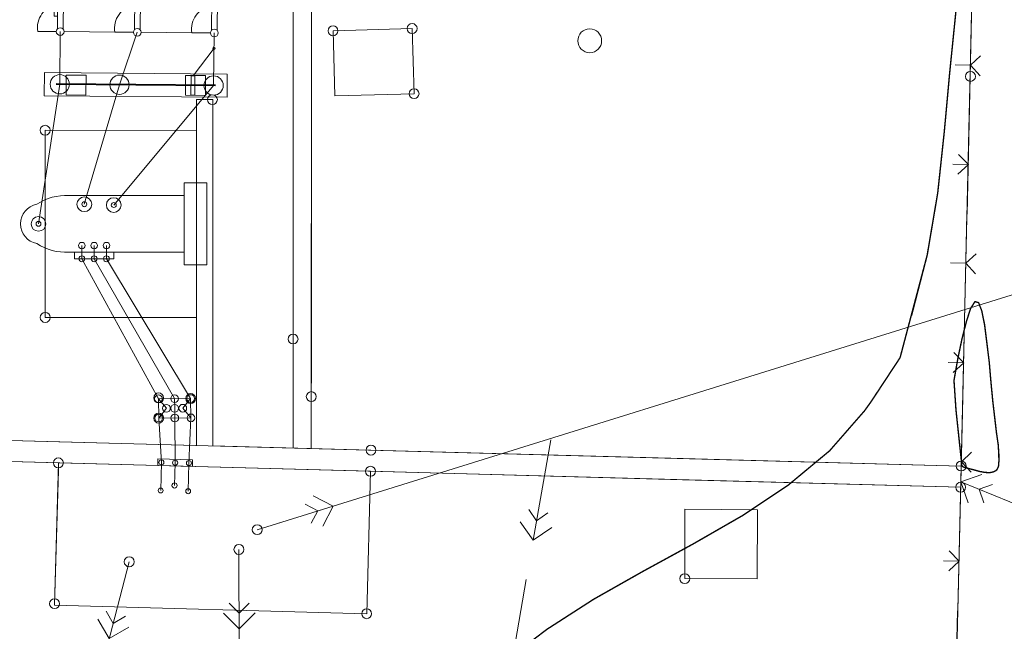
# Model space of a CAD drawing. Header units: millimetres. Extents: x 0 to 420, y 0 to 297.
# Tile 3 of 12: x 102 to 230, y 66 to 146. Entities that reach past the tile are written whole.
import ezdxf

# ---------------------------------------------------------------- set-up
doc = ezdxf.new("R2010")
doc.units = ezdxf.units.MM
for name, pattern in [('K5LT32769', [0]), ('K5LT32770', [0]), ('K5LT32771', [0]), ('K5LT32772', [0]), ('K5LT32774', [0]), ('K5LT_THIN', [0])]:
    doc.linetypes.add(name, pattern=pattern)
for name, color, linetype, true_color in [('лотки', 1, 'Continuous', 0xff0000), ('ошиновка', 2, 'Continuous', 0xffff00), ('Топосъемка', 7, 'Continuous', 0x7f7f7f)]:
    doc.layers.add(name, color=color, linetype=linetype, true_color=true_color)

# ---------------------------------------------------------------- blocks, each defined once
blk = doc.blocks.new('U7')
at = {"color": 4, "linetype": 'K5LT_THIN', "lineweight": 9, "true_color": 0x00ffff}
for p, q in [((105.23, 135.73), (105.25, 138.73)), ((105.25, 138.73), (128.98, 138.53)), ((128.98, 138.53), (128.96, 135.54)), ((128.96, 135.54), (105.23, 135.73))]:
    blk.add_line(p, q, dxfattribs=at)
blk = doc.blocks.new('U9')
at = {"color": 4, "linetype": 'K5LT_THIN', "lineweight": 9, "true_color": 0x00ffff}
for p, q in [((123.37, 124.4), (123.37, 113.79)), ((126.34, 124.4), (123.37, 124.4)), ((126.34, 113.79), (126.34, 124.4)), ((123.37, 113.79), (126.34, 113.79))]:
    blk.add_line(p, q, dxfattribs=at)
blk = doc.blocks.new('U10')
at = {"color": 4, "linetype": 'K5LT_THIN', "lineweight": 9, "true_color": 0x00ffff}
for p, q in [((109.15, 115.42), (109.15, 114.57)), ((114.24, 115.42), (109.15, 115.42)), ((114.24, 114.57), (114.24, 115.42)), ((109.15, 114.57), (114.24, 114.57))]:
    blk.add_line(p, q, dxfattribs=at)
blk = doc.blocks.new('U11')
at = {"color": 4, "linetype": 'K5LT_THIN', "lineweight": 9, "true_color": 0x00ffff}
for p, q in [((119.95, 87.72), (119.97, 88.58)), ((119.97, 88.58), (124.47, 88.46)), ((124.47, 88.46), (124.45, 87.61)), ((124.45, 87.61), (119.95, 87.72))]:
    blk.add_line(p, q, dxfattribs=at)
blk = doc.blocks.new('U20')
at = {"layer": 'Топосъемка', "color": 11, "linetype": 'K5LT_THIN', "lineweight": 9, "true_color": 0xff8080}
blk.add_line((0, 0), (0, 0), dxfattribs=at)
blk.add_line((0, 0), (0, 0), dxfattribs=at)
blk.add_line((0, 0), (0, 0), dxfattribs=at)
blk.add_line((0, 0), (0, 0), dxfattribs=at)
blk.add_line((0, 0), (0, 0), dxfattribs=at)
blk.add_line((0, 0), (0, 0), dxfattribs=at)
blk.add_line((0, 0), (0, 0), dxfattribs=at)
blk.add_line((0, 0), (0, 0), dxfattribs=at)
blk.add_line((0, 0), (0, 0), dxfattribs=at)
blk = doc.blocks.new('U22')
at = {"layer": 'Топосъемка', "color": 11, "linetype": 'K5LT_THIN', "lineweight": 9, "true_color": 0xff8080}
blk.add_line((0, 0), (0, 0), dxfattribs=at)
blk.add_line((0, 0), (0, 0), dxfattribs=at)
blk.add_line((0, 0), (0, 0), dxfattribs=at)
blk.add_line((0, 0), (0, 0), dxfattribs=at)
blk.add_line((0, 0), (0, 0), dxfattribs=at)
blk.add_line((0, 0), (0, 0), dxfattribs=at)
blk.add_line((0, 0), (0, 0), dxfattribs=at)
blk.add_line((0, 0), (0, 0), dxfattribs=at)
blk.add_line((0, 0), (0, 0), dxfattribs=at)
blk = doc.blocks.new('U23')
at = {"layer": 'Топосъемка', "color": 11, "linetype": 'K5LT_THIN', "lineweight": 9, "true_color": 0xff8080}
blk.add_line((0, 0), (0, 0), dxfattribs=at)
blk.add_line((0, 0), (0, 0), dxfattribs=at)
blk.add_line((0, 0), (0, 0), dxfattribs=at)
blk.add_line((0, 0), (0, 0), dxfattribs=at)
blk.add_line((0, 0), (0, 0), dxfattribs=at)
blk.add_line((0, 0), (0, 0), dxfattribs=at)
blk.add_line((0, 0), (0, 0), dxfattribs=at)
blk.add_line((0, 0), (0, 0), dxfattribs=at)
blk.add_line((0, 0), (0, 0), dxfattribs=at)
blk = doc.blocks.new('U29')
at = {"layer": 'Топосъемка', "color": 11, "linetype": 'K5LT_THIN', "lineweight": 9, "true_color": 0xff8080}
blk.add_line((0, 0), (0, 0), dxfattribs=at)
blk.add_line((0, 0), (0, 0), dxfattribs=at)
blk.add_line((0, 0), (0, 0), dxfattribs=at)
blk.add_line((0, 0), (0, 0), dxfattribs=at)
blk.add_line((0, 0), (0, 0), dxfattribs=at)
blk.add_line((0, 0), (0, 0), dxfattribs=at)
blk.add_line((0, 0), (0, 0), dxfattribs=at)
blk.add_line((0, 0), (0, 0), dxfattribs=at)
blk.add_line((0, 0), (0, 0), dxfattribs=at)
blk = doc.blocks.new('U31')
at = {"layer": 'Топосъемка', "color": 11, "linetype": 'K5LT_THIN', "lineweight": 9, "true_color": 0xff8080}
blk.add_line((0, 0), (0, 0), dxfattribs=at)
blk.add_line((0, 0), (0, 0), dxfattribs=at)
blk.add_line((0, 0), (0, 0), dxfattribs=at)
blk.add_line((0, 0), (0, 0), dxfattribs=at)
blk.add_line((0, 0), (0, 0), dxfattribs=at)
blk.add_line((0, 0), (0, 0), dxfattribs=at)
blk.add_line((0, 0), (0, 0), dxfattribs=at)
blk.add_line((0, 0), (0, 0), dxfattribs=at)
blk.add_line((0, 0), (0, 0), dxfattribs=at)
blk = doc.blocks.new('U32')
at = {"layer": 'Топосъемка', "color": 11, "linetype": 'K5LT_THIN', "lineweight": 9, "true_color": 0xff8080}
blk.add_line((0, 0), (0, 0), dxfattribs=at)
blk.add_line((0, 0), (0, 0), dxfattribs=at)
blk.add_line((0, 0), (0, 0), dxfattribs=at)
blk.add_line((0, 0), (0, 0), dxfattribs=at)
blk.add_line((0, 0), (0, 0), dxfattribs=at)
blk.add_line((0, 0), (0, 0), dxfattribs=at)
blk.add_line((0, 0), (0, 0), dxfattribs=at)
blk.add_line((0, 0), (0, 0), dxfattribs=at)
blk.add_line((0, 0), (0, 0), dxfattribs=at)
blk = doc.blocks.new('U34')
at = {"layer": 'Топосъемка', "color": 11, "linetype": 'K5LT_THIN', "lineweight": 9, "true_color": 0xff8080}
blk.add_line((0, 0), (0, 0), dxfattribs=at)
blk.add_line((0, 0), (0, 0), dxfattribs=at)
blk.add_line((0, 0), (0, 0), dxfattribs=at)
blk.add_line((0, 0), (0, 0), dxfattribs=at)
blk.add_line((0, 0), (0, 0), dxfattribs=at)
blk.add_line((0, 0), (0, 0), dxfattribs=at)
blk.add_line((0, 0), (0, 0), dxfattribs=at)
blk.add_line((0, 0), (0, 0), dxfattribs=at)
blk.add_line((0, 0), (0, 0), dxfattribs=at)
blk = doc.blocks.new('U35')
at = {"layer": 'Топосъемка', "color": 11, "linetype": 'K5LT_THIN', "lineweight": 9, "true_color": 0xff8080}
blk.add_line((0, 0), (0, 0), dxfattribs=at)
blk.add_line((0, 0), (0, 0), dxfattribs=at)
blk.add_line((0, 0), (0, 0), dxfattribs=at)
blk.add_line((0, 0), (0, 0), dxfattribs=at)
blk.add_line((0, 0), (0, 0), dxfattribs=at)
blk.add_line((0, 0), (0, 0), dxfattribs=at)
blk.add_line((0, 0), (0, 0), dxfattribs=at)
blk.add_line((0, 0), (0, 0), dxfattribs=at)
blk.add_line((0, 0), (0, 0), dxfattribs=at)
blk = doc.blocks.new('U36')
at = {"layer": 'Топосъемка', "color": 11, "linetype": 'K5LT_THIN', "lineweight": 9, "true_color": 0xff8080}
blk.add_line((0, 0), (0, 0), dxfattribs=at)
blk.add_line((0, 0), (0, 0), dxfattribs=at)
blk.add_line((0, 0), (0, 0), dxfattribs=at)
blk.add_line((0, 0), (0, 0), dxfattribs=at)
blk.add_line((0, 0), (0, 0), dxfattribs=at)
blk.add_line((0, 0), (0, 0), dxfattribs=at)
blk.add_line((0, 0), (0, 0), dxfattribs=at)
blk.add_line((0, 0), (0, 0), dxfattribs=at)
blk.add_line((0, 0), (0, 0), dxfattribs=at)
blk = doc.blocks.new('U37')
at = {"layer": 'Топосъемка', "color": 11, "linetype": 'K5LT_THIN', "lineweight": 9, "true_color": 0xff8080}
blk.add_line((0, 0), (0, 0), dxfattribs=at)
blk.add_line((0, 0), (0, 0), dxfattribs=at)
blk.add_line((0, 0), (0, 0), dxfattribs=at)
blk.add_line((0, 0), (0, 0), dxfattribs=at)
blk.add_line((0, 0), (0, 0), dxfattribs=at)
blk.add_line((0, 0), (0, 0), dxfattribs=at)
blk.add_line((0, 0), (0, 0), dxfattribs=at)
blk.add_line((0, 0), (0, 0), dxfattribs=at)
blk.add_line((0, 0), (0, 0), dxfattribs=at)
blk = doc.blocks.new('U38')
at = {"layer": 'Топосъемка', "color": 11, "linetype": 'K5LT_THIN', "lineweight": 9, "true_color": 0xff8080}
blk.add_line((0, 0), (0, 0), dxfattribs=at)
blk.add_line((0, 0), (0, 0), dxfattribs=at)
blk.add_line((0, 0), (0, 0), dxfattribs=at)
blk.add_line((0, 0), (0, 0), dxfattribs=at)
blk.add_line((0, 0), (0, 0), dxfattribs=at)
blk.add_line((0, 0), (0, 0), dxfattribs=at)
blk.add_line((0, 0), (0, 0), dxfattribs=at)
blk.add_line((0, 0), (0, 0), dxfattribs=at)
blk.add_line((0, 0), (0, 0), dxfattribs=at)
blk = doc.blocks.new('U39')
at = {"layer": 'Топосъемка', "color": 11, "linetype": 'K5LT_THIN', "lineweight": 9, "true_color": 0xff8080}
blk.add_line((0, 0), (0, 0), dxfattribs=at)
blk.add_line((0, 0), (0, 0), dxfattribs=at)
blk.add_line((0, 0), (0, 0), dxfattribs=at)
blk.add_line((0, 0), (0, 0), dxfattribs=at)
blk.add_line((0, 0), (0, 0), dxfattribs=at)
blk.add_line((0, 0), (0, 0), dxfattribs=at)
blk.add_line((0, 0), (0, 0), dxfattribs=at)
blk.add_line((0, 0), (0, 0), dxfattribs=at)
blk.add_line((0, 0), (0, 0), dxfattribs=at)
blk = doc.blocks.new('U40')
at = {"layer": 'Топосъемка', "color": 11, "linetype": 'K5LT_THIN', "lineweight": 9, "true_color": 0xff8080}
blk.add_line((0, 0), (0, 0), dxfattribs=at)
blk.add_line((0, 0), (0, 0), dxfattribs=at)
blk.add_line((0, 0), (0, 0), dxfattribs=at)
blk.add_line((0, 0), (0, 0), dxfattribs=at)
blk.add_line((0, 0), (0, 0), dxfattribs=at)
blk.add_line((0, 0), (0, 0), dxfattribs=at)
blk.add_line((0, 0), (0, 0), dxfattribs=at)
blk.add_line((0, 0), (0, 0), dxfattribs=at)
blk.add_line((0, 0), (0, 0), dxfattribs=at)
blk = doc.blocks.new('U43')
at = {"layer": 'Топосъемка', "color": 11, "linetype": 'K5LT_THIN', "lineweight": 9, "true_color": 0xff8080}
blk.add_line((0, 0), (0, 0), dxfattribs=at)
blk.add_line((0, 0), (0, 0), dxfattribs=at)
blk.add_line((0, 0), (0, 0), dxfattribs=at)
blk.add_line((0, 0), (0, 0), dxfattribs=at)
blk.add_line((0, 0), (0, 0), dxfattribs=at)
blk.add_line((0, 0), (0, 0), dxfattribs=at)
blk.add_line((0, 0), (0, 0), dxfattribs=at)
blk.add_line((0, 0), (0, 0), dxfattribs=at)
blk.add_line((0, 0), (0, 0), dxfattribs=at)
blk = doc.blocks.new('U44')
at = {"layer": 'Топосъемка', "color": 11, "linetype": 'K5LT_THIN', "lineweight": 9, "true_color": 0xff8080}
blk.add_line((0, 0), (0, 0), dxfattribs=at)
blk.add_line((0, 0), (0, 0), dxfattribs=at)
blk.add_line((0, 0), (0, 0), dxfattribs=at)
blk.add_line((0, 0), (0, 0), dxfattribs=at)
blk.add_line((0, 0), (0, 0), dxfattribs=at)
blk.add_line((0, 0), (0, 0), dxfattribs=at)
blk.add_line((0, 0), (0, 0), dxfattribs=at)
blk.add_line((0, 0), (0, 0), dxfattribs=at)
blk.add_line((0, 0), (0, 0), dxfattribs=at)
blk = doc.blocks.new('U45')
at = {"layer": 'Топосъемка', "color": 11, "linetype": 'K5LT_THIN', "lineweight": 9, "true_color": 0xff8080}
blk.add_line((0, 0), (0, 0), dxfattribs=at)
blk.add_line((0, 0), (0, 0), dxfattribs=at)
blk.add_line((0, 0), (0, 0), dxfattribs=at)
blk.add_line((0, 0), (0, 0), dxfattribs=at)
blk.add_line((0, 0), (0, 0), dxfattribs=at)
blk.add_line((0, 0), (0, 0), dxfattribs=at)
blk.add_line((0, 0), (0, 0), dxfattribs=at)
blk.add_line((0, 0), (0, 0), dxfattribs=at)
blk.add_line((0, 0), (0, 0), dxfattribs=at)
blk = doc.blocks.new('U46')
at = {"layer": 'Топосъемка', "color": 11, "linetype": 'K5LT_THIN', "lineweight": 9, "true_color": 0xff8080}
blk.add_line((0, 0), (0, 0), dxfattribs=at)
blk.add_line((0, 0), (0, 0), dxfattribs=at)
blk.add_line((0, 0), (0, 0), dxfattribs=at)
blk.add_line((0, 0), (0, 0), dxfattribs=at)
blk.add_line((0, 0), (0, 0), dxfattribs=at)
blk.add_line((0, 0), (0, 0), dxfattribs=at)
blk.add_line((0, 0), (0, 0), dxfattribs=at)
blk.add_line((0, 0), (0, 0), dxfattribs=at)
blk.add_line((0, 0), (0, 0), dxfattribs=at)
blk = doc.blocks.new('U48')
at = {"layer": 'Топосъемка', "color": 11, "linetype": 'K5LT_THIN', "lineweight": 9, "true_color": 0xff8080}
blk.add_line((0, 0), (0, 0), dxfattribs=at)
blk.add_line((0, 0), (0, 0), dxfattribs=at)
blk.add_line((0, 0), (0, 0), dxfattribs=at)
blk.add_line((0, 0), (0, 0), dxfattribs=at)
blk.add_line((0, 0), (0, 0), dxfattribs=at)
blk.add_line((0, 0), (0, 0), dxfattribs=at)
blk.add_line((0, 0), (0, 0), dxfattribs=at)
blk.add_line((0, 0), (0, 0), dxfattribs=at)
blk.add_line((0, 0), (0, 0), dxfattribs=at)
blk = doc.blocks.new('U49')
at = {"layer": 'Топосъемка', "color": 11, "linetype": 'K5LT_THIN', "lineweight": 9, "true_color": 0xff8080}
blk.add_line((0, 0), (0, 0), dxfattribs=at)
blk.add_line((0, 0), (0, 0), dxfattribs=at)
blk.add_line((0, 0), (0, 0), dxfattribs=at)
blk.add_line((0, 0), (0, 0), dxfattribs=at)
blk.add_line((0, 0), (0, 0), dxfattribs=at)
blk.add_line((0, 0), (0, 0), dxfattribs=at)
blk.add_line((0, 0), (0, 0), dxfattribs=at)
blk.add_line((0, 0), (0, 0), dxfattribs=at)
blk.add_line((0, 0), (0, 0), dxfattribs=at)
blk = doc.blocks.new('U51')
at = {"layer": 'Топосъемка', "color": 11, "linetype": 'K5LT_THIN', "lineweight": 9, "true_color": 0xff8080}
blk.add_line((0, 0), (0, 0), dxfattribs=at)
blk.add_line((0, 0), (0, 0), dxfattribs=at)
blk.add_line((0, 0), (0, 0), dxfattribs=at)
blk.add_line((0, 0), (0, 0), dxfattribs=at)
blk.add_line((0, 0), (0, 0), dxfattribs=at)
blk.add_line((0, 0), (0, 0), dxfattribs=at)
blk.add_line((0, 0), (0, 0), dxfattribs=at)
blk.add_line((0, 0), (0, 0), dxfattribs=at)
blk.add_line((0, 0), (0, 0), dxfattribs=at)
blk = doc.blocks.new('U72')
at = {"color": 4, "linetype": 'K5LT_THIN', "lineweight": 9, "true_color": 0x00ffff}
for p, q in [((106.85, 151.05), (104.44, 151.07)), ((106.98, 150.71), (106.93, 144.39)), ((107.68, 144.37), (107.73, 150.72)), ((106.52, 146.05), (106.54, 149.05)), ((106.54, 149.05), (106.97, 149.05)), ((106.94, 146.05), (106.52, 146.05)), ((106.79, 144.05), (104.38, 144.07))]:
    blk.add_line(p, q, dxfattribs=at)
for centre, radius, start, end in [((107.39, 150.52), 3, 169.3628, 261.6406), ((107.35, 151.05), 0.5, 0, 180), ((107.35, 151.05), 0.5, 180, 0), ((107.34, 144.58), 3, 97.3506, 189.6469), ((107.29, 144.05), 0.5, 0, 180), ((107.29, 144.05), 0.5, 180, 0)]:
    blk.add_arc(centre, radius, start, end, dxfattribs=at)
blk = doc.blocks.new('U73')
at = {"color": 4, "linetype": 'K5LT_THIN', "lineweight": 9, "true_color": 0x00ffff}
for p, q in [((116.85, 150.96), (114.44, 150.98)), ((116.98, 150.62), (116.93, 144.3)), ((117.68, 144.28), (117.73, 150.63)), ((116.79, 143.96), (114.38, 143.98))]:
    blk.add_line(p, q, dxfattribs=at)
for centre, radius, start, end in [((117.39, 150.43), 3, 169.3628, 261.6406), ((117.35, 150.96), 0.5, 0, 180), ((117.35, 150.96), 0.5, 180, 0), ((117.34, 144.49), 3, 97.3506, 189.6469), ((117.29, 143.96), 0.5, 0, 180), ((117.29, 143.96), 0.5, 180, 0)]:
    blk.add_arc(centre, radius, start, end, dxfattribs=at)
blk = doc.blocks.new('U74')
at = {"color": 4, "linetype": 'K5LT_THIN', "lineweight": 9, "true_color": 0x00ffff}
for p, q in [((126.85, 150.88), (124.44, 150.9)), ((126.98, 150.54), (126.93, 144.21)), ((127.68, 144.19), (127.73, 150.55)), ((126.79, 143.88), (124.38, 143.9))]:
    blk.add_line(p, q, dxfattribs=at)
for centre, radius, start, end in [((127.39, 150.34), 3, 169.3628, 261.6406), ((127.35, 150.87), 0.5, 0, 180), ((127.35, 150.87), 0.5, 180, 0), ((127.34, 144.4), 3, 97.3506, 189.6469), ((127.29, 143.87), 0.5, 0, 180), ((127.29, 143.87), 0.5, 180, 0)]:
    blk.add_arc(centre, radius, start, end, dxfattribs=at)
blk = doc.blocks.new('U149')
at = {"layer": 'Топосъемка', "color": 7, "linetype": 'K5LT32772', "lineweight": 18}
for start, end in [(0, 180), (180, 0)]:
    blk.add_arc((176, 142.86), 1.55, start, end, dxfattribs=at)
blk = doc.blocks.new('U168')
at = {"layer": 'Топосъемка', "color": 7, "linetype": 'K5LT32772', "lineweight": 18}
for p, q in [((123.57, 138.37), (123.55, 135.79)), ((126.15, 138.35), (123.57, 138.37)), ((126.13, 135.77), (126.15, 138.35)), ((123.55, 135.79), (126.13, 135.77))]:
    blk.add_line(p, q, dxfattribs=at)
blk = doc.blocks.new('U169')
at = {"layer": 'Топосъемка', "color": 7, "linetype": 'K5LT32772', "lineweight": 18}
for p, q in [((108.08, 138.4), (108.06, 135.83)), ((110.66, 138.38), (108.08, 138.4)), ((110.64, 135.81), (110.66, 138.38)), ((108.06, 135.83), (110.64, 135.81))]:
    blk.add_line(p, q, dxfattribs=at)

msp = doc.modelspace()

# ---------------------------------------------------------------- linework, layer by layer
at = {"color": 4, "linetype": 'K5LT_THIN', "lineweight": 9, "true_color": 0x00ffff}
for p, q in [((227.811055, 243.854735), (224.197418, 87.665135)), ((152.960869, 144.446374), (142.692055, 144.154555)), ((152.960869, 144.446374), (153.210767, 135.989321)), ((114.381099, 143.98481), (107.791966, 144.042818)), ((124.380711, 143.896776), (117.791579, 143.954785)), ((142.692055, 144.154555), (142.941953, 135.697503)), ((225.4009, 139.682351), (223.401435, 139.728611)), ((124.25888, 135.823609), (124.279407, 138.323525)), ((124.279407, 138.323525), (124.779391, 138.319419)), ((124.779391, 138.319419), (124.758863, 135.819503)), ((124.758863, 135.819503), (124.25888, 135.823609)), ((142.941953, 135.697503), (153.210767, 135.989321)), ((225.104585, 126.778518), (223.10512, 126.824778)), ((123.372325, 122.771442), (108.419322, 122.771442)), ((123.372325, 115.41956), (108.419322, 115.41956)), ((224.806098, 113.97367), (222.806633, 114.01993)), ((224.507552, 101.069836), (222.508087, 101.116097)), ((124.221226, 96.426166), (120.045438, 96.396957)), ((120.045438, 96.396957), (120.075729, 93.884452)), ((124.251517, 93.913661), (124.221226, 96.426166)), ((120.075729, 93.884452), (124.251517, 93.913661)), ((107.059387, 87.076213), (106.566893, 69.587263)), ((107.059387, 87.076213), (107.059387, 88.076213)), ((107.059387, 88.076213), (147.555334, 86.983584)), ((147.555334, 86.983584), (147.062839, 68.494635)), ((224.197418, 87.665135), (223.054663, 39.453256)), ((188.355269, 82.06297), (188.33823, 73.045811)), ((188.355269, 82.06297), (197.76188, 81.997791)), ((197.730508, 73.030124), (197.76188, 81.997791)), ((223.904606, 75.311662), (221.905141, 75.357922)), ((188.33823, 73.045811), (197.730508, 73.030124)), ((147.062839, 68.494635), (106.566893, 69.587263))]:
    msp.add_line(p, q, dxfattribs=at)
at = {"color": 4, "linetype": 'K5LT_THIN', "true_color": 0x00ffff, "const_width": 0.09}
for points in [[(124.986401, 124.402477), (124.983091, 131.244501), (105.339579, 131.244501), (105.339579, 122.22657)], [(105.339579, 115.964432), (105.339579, 106.946501), (124.983091, 106.946501), (124.983091, 113.788501)]]:
    msp.add_lwpolyline(points, dxfattribs=at)
at = {"color": 4, "linetype": 'K5LT_THIN', "lineweight": 9, "true_color": 0x00ffff}
for centre, radius in [((127.263778, 141.878399), 0.145166), ((107.2404, 137.213393), 1.25), ((114.990139, 137.149758), 1.25), ((127.197302, 137.049523), 1.25), ((110.423245, 121.641409), 0.95526), ((110.423245, 121.641409), 0.31842), ((114.244285, 121.535269), 0.95526), ((114.244285, 121.535269), 0.31842), ((104.479405, 119.094049), 0.95526), ((104.479405, 119.094049), 0.31842), ((110.104825, 116.26868), 0.42456), ((111.696925, 116.26868), 0.42456), ((113.289025, 116.26868), 0.42456), ((110.104825, 114.57044), 0.382104), ((111.696925, 114.57044), 0.382104), ((113.289025, 114.57044), 0.382104), ((120.045438, 96.396957), 0.5), ((122.133332, 96.411561), 0.5), ((124.221226, 96.426166), 0.5), ((121.083931, 95.155309), 0.5), ((122.148477, 95.155309), 0.5), ((123.203475, 95.169913), 0.5), ((120.075729, 93.884452), 0.5), ((122.163623, 93.899057), 0.5), ((124.251517, 93.913661), 0.5), ((120.427278, 88.139597), 0.323649), ((122.210737, 88.092949), 0.336485), ((123.994196, 88.046301), 0.323649), ((120.331886, 84.492549), 0.323649), ((122.133721, 85.14848), 0.336485), ((123.898803, 84.399253), 0.323649)]:
    msp.add_circle(centre, radius, dxfattribs=at)
for centre, radius, start, end in [((108.027238, 116.011443), 6.77136, 86.68053056, 123.73114357), ((104.734141, 119.095501), 2.589816, 100.38885782, 259.61114218), ((108.027238, 122.179559), 6.77136, 236.26885643, 273.31946944)]:
    msp.add_arc(centre, radius, start, end, dxfattribs=at)
at = {"layer": 'лотки', "color": 4, "linetype": 'K5LT_THIN', "lineweight": 9, "true_color": 0x00ffff}
for p, q in [((137.508984, 90.004091), (137.52434, 171.12332)), ((139.893254, 171.103869), (139.877892, 89.940175)), ((124.986401, 124.402477), (124.988452, 135.224032)), ((124.988452, 135.224032), (127.107181, 135.241145)), ((127.107181, 135.241145), (127.098657, 90.284974)), ((124.979942, 90.342139), (124.983091, 113.788501)), ((224.197418, 87.665135), (76.197828, 91.658338)), ((75.987402, 88.914572), (224.135786, 84.917353))]:
    msp.add_line(p, q, dxfattribs=at)
at = {"layer": 'ошиновка', "color": 4, "linetype": 'K5LT_THIN', "lineweight": 9, "true_color": 0x00ffff}
for p, q in [((107.291985, 144.04722), (107.2404, 137.213393)), ((117.291598, 143.959187), (114.990139, 137.149758)), ((127.29121, 143.871153), (127.197302, 137.049523)), ((124.529399, 138.321472), (127.263778, 141.878399)), ((107.2404, 137.213393), (104.479405, 119.094049)), ((110.423245, 121.641409), (114.990139, 137.149758)), ((114.244285, 121.535269), (127.197302, 137.049523)), ((110.104825, 116.26868), (110.104825, 114.57044)), ((111.696925, 116.26868), (111.696925, 114.57044)), ((113.289025, 116.26868), (113.289025, 114.57044)), ((110.104825, 114.57044), (120.045438, 96.396957)), ((122.133332, 96.411561), (111.696925, 114.57044)), ((113.289025, 114.57044), (124.221226, 96.426166)), ((120.045438, 96.396957), (121.083931, 95.155309)), ((122.133332, 96.411561), (122.148477, 95.155309)), ((124.221226, 96.426166), (123.203475, 95.169913)), ((121.083931, 95.155309), (120.075729, 93.884452)), ((122.148477, 95.155309), (122.163623, 93.899057)), ((123.203475, 95.169913), (124.251517, 93.913661)), ((120.075729, 93.884452), (120.427278, 88.139597)), ((122.163623, 93.899057), (122.210737, 88.092949)), ((124.251517, 93.913661), (123.994196, 88.046301)), ((120.427278, 88.139597), (120.331886, 84.492549)), ((122.210737, 88.092949), (122.133721, 85.14848)), ((123.994196, 88.046301), (123.898803, 84.399253))]:
    msp.add_line(p, q, dxfattribs=at)
at = {"layer": 'Топосъемка', "color": 7, "linetype": 'K5LT32770', "lineweight": 18}
for p, q in [((137.520667, 151.74939), (137.517509, 135.093789)), ((139.889574, 151.698949), (139.886416, 135.043348)), ((142.692055, 144.154555), (152.960869, 144.446374)), ((152.960869, 144.446374), (153.210767, 135.989321)), ((142.941953, 135.697503), (142.692055, 144.154555)), ((153.210767, 135.989321), (142.941953, 135.697503)), ((124.988452, 135.224032), (124.983091, 106.946501)), ((127.107181, 135.241145), (127.101815, 106.940575)), ((137.517509, 135.093789), (137.512143, 106.793219)), ((139.886416, 135.043348), (139.88105, 106.742778)), ((105.339579, 131.244501), (124.987688, 131.195008)), ((105.349315, 106.946501), (105.339579, 131.244501)), ((132.853802, 79.399823), (252.235357, 116.549731)), ((124.983091, 106.946501), (105.349315, 106.946501)), ((124.983091, 106.946501), (124.979942, 90.342139)), ((127.101815, 106.940575), (127.098657, 90.284974)), ((137.512143, 106.793219), (137.508984, 90.137618)), ((139.88105, 106.742778), (139.877892, 90.087176)), ((120.045438, 96.396957), (124.221226, 96.426166)), ((120.075729, 93.884452), (120.045438, 96.396957)), ((124.221226, 96.426166), (124.251517, 93.913661)), ((124.251517, 93.913661), (120.075729, 93.884452)), ((107.121019, 90.823994), (76.197828, 91.658338)), ((124.979942, 90.342139), (107.121019, 90.823994)), ((147.616966, 89.731366), (127.098657, 90.284974)), ((188.112912, 88.638737), (147.616966, 89.731366)), ((107.059387, 88.076213), (75.971671, 88.914996)), ((224.197418, 87.665135), (188.112912, 88.638737)), ((107.059387, 88.076213), (106.566893, 69.587263)), ((147.555334, 86.983584), (107.059387, 88.076213)), ((147.062839, 68.494635), (147.555334, 86.983584)), ((188.05128, 85.890956), (147.555334, 86.983584)), ((224.135786, 84.917353), (188.05128, 85.890956)), ((188.355269, 82.06297), (188.33823, 73.045811)), ((197.76188, 81.997791), (188.355269, 82.06297)), ((197.730508, 73.030124), (197.76188, 81.997791)), ((130.484908, 76.836203), (130.652318, 32.360006)), ((116.250177, 75.234854), (103.664125, 26.635877)), ((188.33823, 73.045811), (197.730508, 73.030124)), ((106.566893, 69.587263), (147.062839, 68.494635))]:
    msp.add_line(p, q, dxfattribs=at)
at = {"layer": 'Топосъемка', "color": 250, "linetype": 'K5LT32771', "lineweight": 18, "true_color": 0x333333}
for p, q in [((224.958051, 120.34418), (225.544662, 146.102355)), ((226.724106, 140.91859), (225.419172, 139.682351)), ((225.419172, 139.682351), (226.669745, 138.327925)), ((225.133033, 126.778518), (223.832968, 128.11861)), ((223.778607, 125.527945), (225.133033, 126.778518)), ((224.357105, 94.635499), (224.943717, 120.393673)), ((226.12316, 115.209909), (224.818227, 113.97367)), ((224.818227, 113.97367), (226.068799, 112.619243)), ((224.532088, 101.069836), (223.232022, 102.409929)), ((223.177661, 99.819264), (224.532088, 101.069836)), ((223.770493, 68.877325), (224.357105, 94.635499)), ((168.658207, 78.021327), (170.939745, 91.073909)), ((225.536549, 89.451735), (224.231615, 88.215496)), ((224.231615, 88.215496), (225.482188, 86.861069)), ((226.881118, 86.575448), (224.152521, 85.624267)), ((224.152521, 85.624267), (242.500416, 78.110576)), ((224.152521, 85.624267), (225.103703, 82.895671)), ((226.513666, 84.66059), (228.26674, 85.275599)), ((227.128675, 82.907516), (226.513666, 84.66059)), ((142.69503, 82.464592), (140.106799, 83.807119)), ((134.091122, 79.758173), (142.69503, 82.464592)), ((139.084488, 82.706377), (140.729651, 81.84174)), ((140.729651, 81.84174), (139.85068, 80.24607)), ((141.352504, 79.876361), (142.69503, 82.464592)), ((169.10202, 80.563851), (168.084578, 82.039441)), ((170.577609, 81.581294), (169.10202, 80.563851)), ((166.993301, 80.435927), (168.658207, 78.021327)), ((168.658207, 78.021327), (171.072808, 79.686233)), ((223.945476, 75.311662), (222.645411, 76.651755)), ((222.59105, 74.06109), (223.945476, 75.311662)), ((164.205747, 52.645572), (167.770582, 72.936277)), ((130.514657, 68.583613), (129.228926, 69.874213)), ((131.805257, 69.869345), (130.514657, 68.583613)), ((112.186086, 67.781451), (113.667355, 65.260022)), ((114.169856, 67.229457), (113.272224, 68.847034)), ((115.773099, 68.176582), (114.169856, 67.229457)), ((128.476256, 68.583343), (130.514928, 66.545212)), ((130.514928, 66.545212), (132.602551, 68.598218)), ((223.134389, 43.104817), (223.721001, 68.862991)), ((113.667355, 65.260022), (116.188784, 66.74129))]:
    msp.add_line(p, q, dxfattribs=at)
at = {"layer": 'Топосъемка', "color": 7, "linetype": 'K5LT32774', "lineweight": 40}
msp.add_line((127.424883, 137.047654), (106.783895, 137.217141), dxfattribs=at)
at = {"layer": 'Топосъемка', "color": 7, "linetype": 'K5LT32772', "lineweight": 18}
msp.add_line((124.988452, 135.224032), (127.107181, 135.241145), dxfattribs=at)
at = {"layer": 'Топосъемка', "color": 34, "linetype": 'K5LT32769', "true_color": 0xa85000, "const_width": 0.18}
for points in [[(222.70491, 138.681677), (223.538715, 146.916146), (225.554399, 161.071905)], [(216.272662, 101.729634), (219.789161, 115.038442), (221.154406, 123.10496), (222.010388, 131.077632), (222.70491, 138.681677)], [(217.764823, 107.210192), (219.789161, 115.038442), (221.154406, 123.10496), (222.010388, 131.077632), (222.70491, 138.681677)], [(228.786577, 87.120704), (229.032689, 87.567491), (229.093811, 88.282568), (229.083264, 89.245109), (229.001046, 90.455114), (228.783332, 91.947741), (228.564265, 93.815487), (228.308688, 95.994523), (228.066092, 98.499185), (227.844321, 101.117166), (227.523564, 103.706479), (227.239318, 105.984501), (226.871773, 107.809244), (226.45744, 108.869418), (225.989827, 109.002211), (225.433777, 108.143794), (224.894765, 106.485649), (224.315455, 104.225748), (223.751832, 101.541235), (223.26637, 98.772071), (223.522541, 94.959249), (224.290107, 87.703901)], [(228.786577, 87.120704), (229.032689, 87.567491), (229.093811, 88.282568), (229.083264, 89.245109), (229.001046, 90.455114), (228.783332, 91.947741), (228.564265, 93.815487), (228.308688, 95.994523), (228.066092, 98.499185), (227.844321, 101.117166), (227.523564, 103.706479), (227.239318, 105.984501), (226.871773, 107.809244), (226.45744, 108.869418), (225.989827, 109.002211), (225.433777, 108.143794), (224.894765, 106.485649), (224.315455, 104.225748), (223.751832, 101.541235), (223.26637, 98.772071)], [(123.537792, 24.881451), (132.059753, 26.759474), (133.656505, 27.543787), (135.195921, 28.52607), (136.733985, 29.883472), (138.334523, 31.580832), (140.166839, 33.774473), (142.280426, 36.478729), (144.851078, 40.012732), (147.92964, 44.015701), (151.417126, 48.458966), (155.39954, 53.045572), (159.856058, 57.662197), (164.86484, 62.224191), (170.448063, 66.469756), (176.506741, 70.370223), (182.913222, 73.99591), (189.397864, 77.536946), (195.79001, 81.212126), (201.770528, 85.197245), (207.133603, 89.647272), (211.644752, 94.816161), (212.525075, 96.036714), (216.272662, 101.729634)], [(123.537792, 24.881451), (132.059753, 26.759474), (133.656505, 27.543787), (135.195921, 28.52607), (136.733985, 29.883472), (138.334523, 31.580832), (140.166839, 33.774473), (142.280426, 36.478729), (144.851078, 40.012732), (147.92964, 44.015701), (151.417126, 48.458966), (155.39954, 53.045572), (159.856058, 57.662197), (164.86484, 62.224191), (170.448063, 66.469756), (176.506741, 70.370223), (182.913222, 73.99591), (189.397864, 77.536946), (195.79001, 81.212126), (201.770528, 85.197245), (207.133603, 89.647272), (211.644752, 94.816161), (212.525075, 96.036714), (213.341571, 97.292425)], [(224.290107, 87.703901), (224.481784, 87.53693), (225.126543, 87.348154), (225.820794, 87.173712), (226.578873, 86.964112), (227.258791, 86.839163), (227.860548, 86.798865), (228.36981, 86.892712), (228.786577, 87.120704)], [(224.290107, 87.703901), (224.481784, 87.53693), (225.126543, 87.348154), (225.820794, 87.173712), (226.578873, 86.964112), (227.258791, 86.839163), (227.860548, 86.798865), (228.36981, 86.892712), (228.786577, 87.120704)]]:
    msp.add_lwpolyline(points, dxfattribs=at)
at = {"layer": 'Топосъемка', "color": 7, "linetype": 'K5LT32770', "lineweight": 18}
for centre in [(142.692055, 144.154555), (152.960869, 144.446374), (225.400237, 138.233645), (127.04529, 135.219493), (153.210767, 135.989321), (105.339579, 131.244501), (105.349315, 106.946501), (137.512212, 104.1491), (120.066263, 96.510276), (139.872852, 96.673122), (124.221226, 96.426166), (120.075729, 93.884452), (147.616966, 89.731366), (107.059387, 88.076213), (224.197418, 87.665135), (147.555334, 86.983584), (224.135786, 84.917353), (132.853802, 79.399823), (130.484908, 76.836203), (116.250177, 75.234854), (188.33823, 73.045811), (106.55905, 69.799568), (147.062839, 68.494635)]:
    msp.add_circle(centre, 0.644084, dxfattribs=at)

# ---------------------------------------------------------------- block references
for name in ['U72', 'U73', 'U74', 'U7', 'U9', 'U10', 'U11']:
    msp.add_blockref(name, (0, 0))
at = {"layer": 'Топосъемка'}
for name, p in [('U31', (152.536259, 144.430687)), ('U149', (0, 0)), ('U34', (142.692055, 144.154555)), ('U169', (0, 0)), ('U168', (0, 0)), ('U20', (225.400237, 138.233645)), ('U32', (153.210767, 135.989321)), ('U40', (127.04529, 135.219493)), ('U46', (105.339579, 131.244501)), ('U48', (105.349315, 106.946501)), ('U38', (137.512212, 104.1491)), ('U44', (120.066263, 96.510276)), ('U43', (124.221226, 96.426166)), ('U37', (139.872852, 96.673122)), ('U45', (120.075729, 93.884452)), ('U35', (147.616966, 89.731366)), ('U49', (107.059387, 88.076213)), ('U36', (147.555334, 86.983584)), ('U22', (224.197418, 87.665135)), ('U23', (224.135786, 84.917353)), ('U29', (188.355269, 82.06297)), ('U51', (106.55905, 69.799568)), ('U39', (147.062839, 68.494635))]:
    msp.add_blockref(name, p, dxfattribs=at)

doc.saveas('drawing.dxf')
